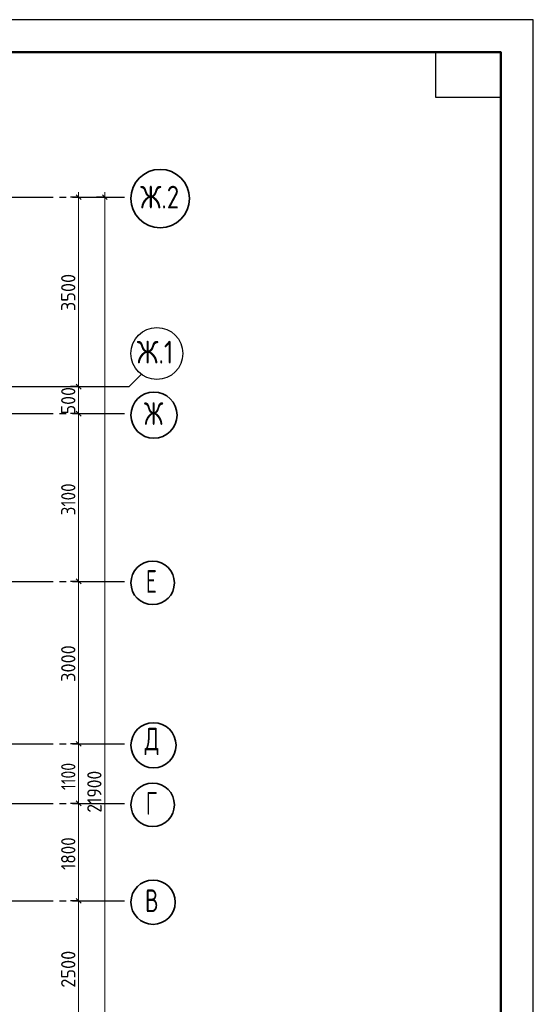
# Model space of a CAD drawing. Header units: millimetres. Extents: x 0 to 50400, y -143 to 35640.
# Tile 12 of 12: x 40907 to 50400, y 17449 to 35640. Entities that reach past the tile are written whole.
import ezdxf

# ---------------------------------------------------------------- set-up
doc = ezdxf.new("R2010")
doc.units = ezdxf.units.MM
doc.linetypes.add('______5', pattern=[1320, 960, -120, 120, -120])
doc.layers.add('Standard', color=7, linetype='Continuous', lineweight=25)
doc.layers.add('Размерная линия_ общее', color=7, linetype='Continuous', lineweight=13)
doc.layers.add('Оси', color=7, linetype='______5', true_color=0x656565)
doc.styles.add('ISOCPEUR', font='txt')

msp = doc.modelspace()

# ---------------------------------------------------------------- linework, layer by layer
at = {"layer": 'Standard', "color": 7, "linetype": 'Continuous', "lineweight": 35, "transparency": 33554687}
for p, q in [((49800, 33120), (49800, 24600)), ((49800, 32640), (49800, 24120))]:
    msp.add_line(p, q, dxfattribs=at)
at = {"layer": 'Standard', "color": 7, "linetype": 'Continuous', "lineweight": 50, "transparency": 33554687}
msp.add_line((49800, 32520), (49800, 27840), dxfattribs=at)
at = {"layer": 'Standard', "color": 7, "linetype": 'Continuous', "lineweight": 25, "transparency": 33554687}
for points in [[(0, 0), (50400, 0), (50400, 35640), (0, 35640), (0, 0)], [(49800, 35040), (49800, 34200), (48600, 34200), (48600, 35040), (49800, 35040)]]:
    msp.add_lwpolyline(points, close=True, dxfattribs=at)
at = {"layer": 'Standard', "color": 7, "linetype": 'Continuous', "lineweight": 50, "transparency": 33554687}
msp.add_lwpolyline([(2400, 35040), (49800, 35040), (49800, 600), (2400, 600), (2400, 35040)], close=True, dxfattribs=at)
at = {"layer": 'Оси', "color": 8, "linetype": '______5', "lineweight": -3, "transparency": 33554687}
for p, q in [((8885, 32362), (42963, 32362)), ((8885, 28862), (42963, 28862)), ((8885, 28362), (42963, 28362)), ((8885, 25262), (42963, 25262)), ((8885, 22262), (42963, 22262)), ((8885, 21162), (42963, 21162)), ((8885, 19362), (42963, 19362))]:
    msp.add_line(p, q, dxfattribs=at)
at = {"layer": 'Оси', "color": 7, "linetype": 'Continuous', "lineweight": 25, "transparency": 33554687}
msp.add_lwpolyline([(40928, 28862), (42928, 28862), (43163, 29097)], dxfattribs=at)
msp.add_lwpolyline([(40928, 28862), (42928, 28862), (43163, 29097)], dxfattribs=at)
at = {"layer": 'Оси', "color": 7, "linetype": 'Continuous', "lineweight": 35, "transparency": 33554687}
for centre, radius in [((43503, 32335), 540), ((43389, 28335), 426), ((43365, 25235), 402), ((43380, 22235), 417), ((43365, 21135), 402), ((43372, 19335), 409)]:
    msp.add_circle(centre, radius, dxfattribs=at)
at = {"layer": 'Оси', "color": 7, "linetype": 'Continuous', "lineweight": 25, "transparency": 33554687}
msp.add_circle((43443, 29473), 480, dxfattribs=at)
at = {"layer": 'Размерная линия_ общее', "color": 7, "linetype": 'Continuous', "lineweight": 25, "transparency": 33554687}
for p, q in [((42042, 32317), (41952, 32407)), ((42525, 32317), (42435, 32407)), ((42042, 28817), (41952, 28907)), ((42042, 28317), (41952, 28407)), ((42042, 25217), (41952, 25307)), ((42042, 22217), (41952, 22307)), ((42042, 21117), (41952, 21207)), ((42042, 19317), (41952, 19407))]:
    msp.add_line(p, q, dxfattribs=at)
at = {"layer": 'Размерная линия_ общее', "color": 7, "linetype": 'Continuous', "lineweight": 13, "transparency": 33554687}
for p, q in [((41997, 32362), (41997, 32452)), ((42480, 32362), (42480, 32452)), ((41997, 28862), (41997, 32362)), ((41997, 28362), (41997, 28862)), ((41997, 25262), (41997, 28362)), ((41997, 22262), (41997, 25262)), ((41997, 21162), (41997, 22262)), ((41997, 19362), (41997, 21162)), ((41997, 16862), (41997, 19362))]:
    msp.add_line(p, q, dxfattribs=at)
at = {"layer": 'Размерная линия_ общее', "color": 7, "linetype": 'Continuous', "lineweight": -3, "transparency": 33554687}
for p, q in [((41997, 32362), (41847, 32362)), ((41997, 32362), (42147, 32362)), ((42480, 32362), (42330, 32362)), ((42480, 32362), (42630, 32362)), ((42480, 32362), (42648, 32362)), ((41997, 28862), (41847, 28862)), ((41997, 28862), (42147, 28862)), ((41997, 28362), (41847, 28362)), ((41997, 28362), (42147, 28362)), ((41997, 25262), (41847, 25262)), ((41997, 25262), (42147, 25262)), ((41997, 22262), (41847, 22262)), ((41997, 22262), (42147, 22262)), ((41997, 21162), (41847, 21162)), ((41997, 21162), (42147, 21162)), ((41997, 19362), (41847, 19362)), ((41997, 19362), (42147, 19362))]:
    msp.add_line(p, q, dxfattribs=at)
at = {"layer": 'Размерная линия_ общее', "color": 7, "linetype": 'Continuous', "lineweight": 13, "transparency": 33554687}
msp.add_lwpolyline([(42480, 10462), (42480, 20945), (42480, 20945), (42480, 32362)], dxfattribs=at)

# ---------------------------------------------------------------- texts
at = {"layer": 'Оси', "color": 7, "linetype": 'Continuous', "lineweight": 35, "transparency": 33554687, "char_height": 420, "attachment_point": 7, "style": 'ISOCPEUR'}
for s, insert, width in [('\\W0.80;Ж.2', (43136, 32152), 901.62), ('\\W0.82;Ж.1', (43072, 29288), 927.63), ('\\W0.73;Ж', (43205, 28152), 520.63), ('\\W0.68;Е', (43237, 25052), 399.85), ('\\W0.72;Д', (43215, 22052), 480.99), ('\\W0.68;Г', (43237, 20952), 399.85), ('\\W0.70;В', (43225, 19152), 440.79)]:
    msp.add_mtext(s, dxfattribs=dict(at, insert=insert, width=width))
at = {"layer": 'Размерная линия_ общее', "color": 7, "linetype": 'Continuous', "lineweight": 25, "transparency": 33554687, "char_height": 264, "attachment_point": 7, "rotation": 90, "style": 'ISOCPEUR'}
for s, insert, width in [('\\W0.93;3500', (41937, 30256), 861.71), ('\\W0.91;500', (41937, 28349), 674.39), ('\\W0.87;3100', (41937, 26482), 800.28), ('\\W0.93;3000', (41937, 23406), 861.71), ('\\W0.80;1100', (41937, 21409), 738.86), ('\\W0.89;21900', (42420, 20990), 988.26), ('\\W0.87;1800', (41937, 19932), 800.3), ('\\W0.93;2500', (41937, 17756), 861.71)]:
    msp.add_mtext(s, dxfattribs=dict(at, insert=insert, width=width))

doc.saveas('drawing.dxf')
